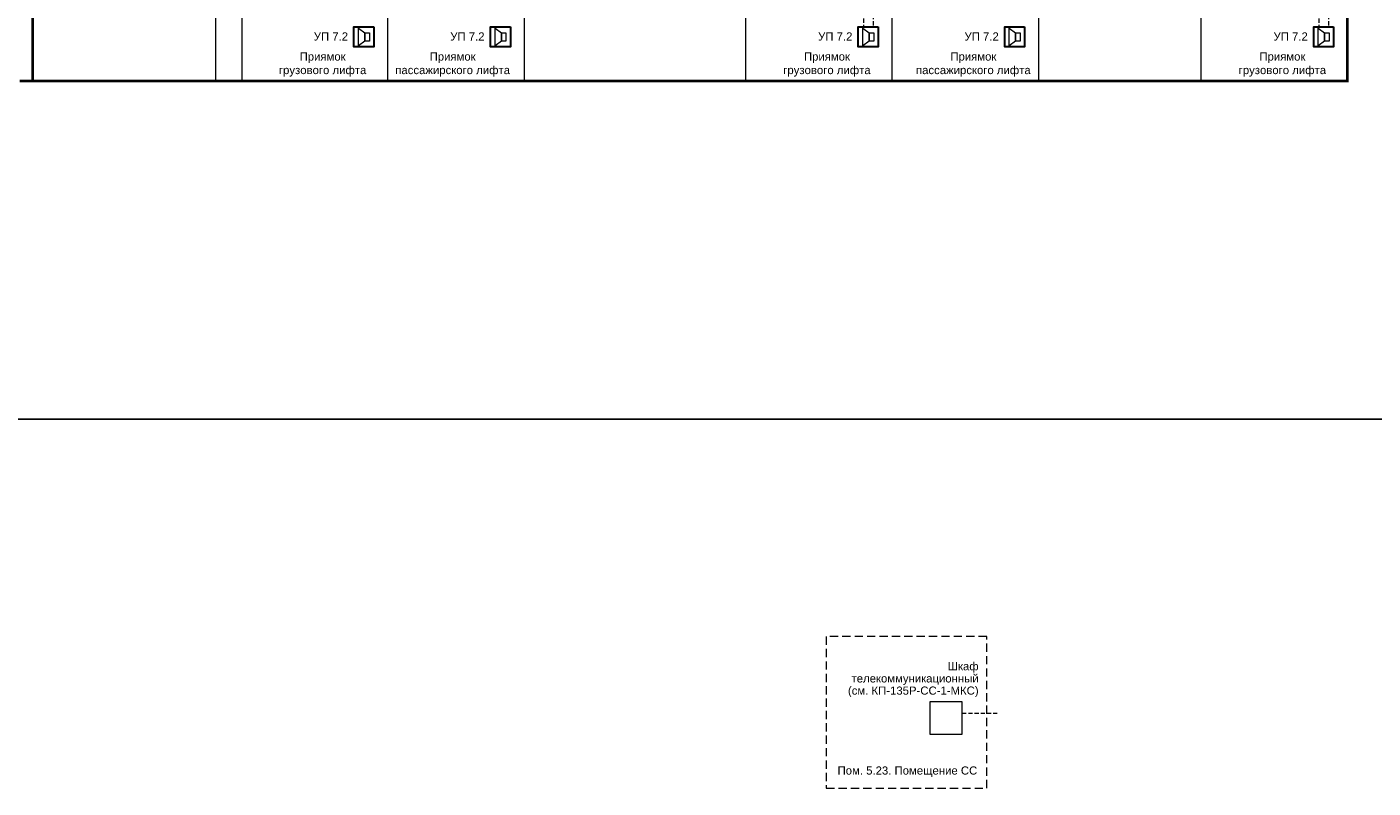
# Model space of a CAD drawing. Header units: millimetres. Extents: x 0 to 2625, y -889 to 841.
# Tile 20 of 24: x 1874 to 2288, y -791 to -556. Entities that reach past the tile are written whole.
import ezdxf

# ---------------------------------------------------------------- set-up
doc = ezdxf.new("R2010")
doc.units = ezdxf.units.MM
doc.linetypes.add('штриховая', pattern=[19.05, 12.7, -6.35])
doc.layers.get('0').update_dxf_attribs({"lineweight": 15})
doc.layers.add('UNPLOTTED', color=2, linetype='Continuous', plot=False)
doc.styles.add('CP.Text', font='arial.ttf')

# ---------------------------------------------------------------- blocks, each defined once
blk = doc.blocks.new('*U1')
at = {"color": 0}
blk.add_lwpolyline([(0, 584), (0, 0), (-816, 0), (-816, 584)], close=True, dxfattribs=at)

msp = doc.modelspace()

# ---------------------------------------------------------------- linework, layer by layer
at = {"color": 4, "linetype": 'штриховая', "ltscale": 0.1}
for p, q in [((2134.04, -541.26), (2134.04, -556.33)), ((2274.15, -541.26), (2274.15, -556.33)), ((2131.04, -544.26), (2131.04, -556.33)), ((2271.15, -544.26), (2271.15, -556.33))]:
    msp.add_line(p, q, dxfattribs=at)
at = {"color": 251, "linetype": 'ByBlock', "lineweight": 5, "ltscale": 3, "true_color": 0x636466}
msp.add_line((1871.47, -573), (2026.65, -573), dxfattribs=at)
at = {"color": 251, "linetype": 'ByBlock', "lineweight": 30, "ltscale": 3, "true_color": 0x636466}
msp.add_line((2026.65, -573), (2279.94, -573), dxfattribs=at)
at = {"color": 6, "linetype": 'штриховая', "ltscale": 0.1}
msp.add_line((2161.43, -767.5), (2172.71, -767.5), dxfattribs=at)
at = {"color": 251, "linetype": 'ByBlock', "lineweight": 30, "ltscale": 3, "true_color": 0x636466, "const_width": 0.8}
msp.add_lwpolyline([(1871.47, -573), (2279.94, -573), (2279.94, -153.26), (1875.47, -153.26), (1875.47, -573), (1931.65, -573)], dxfattribs=at)
at = {"color": 251, "linetype": 'ByBlock', "lineweight": 5, "ltscale": 3, "true_color": 0x636466}
for points in [[(2094.79, -152.5), (2094.79, -573)], [(2139.82, -152.5), (2139.82, -573)], [(2184.86, -152.5), (2184.86, -573)], [(2234.9, -152.5), (2234.9, -573)], [(1931.65, -153.26), (1931.65, -573)], [(1939.83, -153.26), (1939.83, -573)], [(1984.65, -153.26), (1984.65, -573)], [(2026.65, -153.26), (2026.65, -573)], [(2026.65, -153.26), (2026.65, -573)], [(2026.65, -153.26), (2026.65, -573)]]:
    msp.add_lwpolyline(points, dxfattribs=at)
at = {"lineweight": 30}
for points in [[(1980.43, -556.33), (1980.43, -562.51), (1974.29, -562.51), (1974.29, -556.33)], [(2022.43, -556.33), (2022.43, -562.51), (2016.29, -562.51), (2016.29, -556.33)], [(2135.6, -556.33), (2135.6, -562.51), (2129.47, -562.51), (2129.47, -556.33)], [(2180.64, -556.33), (2180.64, -562.51), (2174.5, -562.51), (2174.5, -556.33)], [(2275.72, -556.33), (2275.72, -562.51), (2269.58, -562.51), (2269.58, -556.33)]]:
    msp.add_lwpolyline(points, close=True, dxfattribs=at)
at = {"lineweight": 18}
for points in [[(1974.29, -562.51), (1974.29, -556.33), (1980.43, -556.33), (1980.43, -562.51)], [(1975.69, -562.17), (1975.69, -556.67), (1977.64, -558.19), (1977.64, -560.69)], [(1979.03, -558.19), (1979.03, -560.69), (1977.64, -560.69), (1977.64, -558.19)], [(2016.29, -562.51), (2016.29, -556.33), (2022.43, -556.33), (2022.43, -562.51)], [(2017.69, -562.17), (2017.69, -556.67), (2019.64, -558.19), (2019.64, -560.69)], [(2021.03, -558.19), (2021.03, -560.69), (2019.64, -560.69), (2019.64, -558.19)], [(2129.47, -562.51), (2129.47, -556.33), (2135.6, -556.33), (2135.6, -562.51)], [(2130.86, -562.17), (2130.86, -556.67), (2132.81, -558.19), (2132.81, -560.69)], [(2134.21, -558.19), (2134.21, -560.69), (2132.81, -560.69), (2132.81, -558.19)], [(2174.5, -562.51), (2174.5, -556.33), (2180.64, -556.33), (2180.64, -562.51)], [(2175.9, -562.17), (2175.9, -556.67), (2177.84, -558.19), (2177.84, -560.69)], [(2179.24, -558.19), (2179.24, -560.69), (2177.84, -560.69), (2177.84, -558.19)], [(2269.58, -562.51), (2269.58, -556.33), (2275.72, -556.33), (2275.72, -562.51)], [(2270.98, -562.17), (2270.98, -556.67), (2272.93, -558.19), (2272.93, -560.69)], [(2274.32, -558.19), (2274.32, -560.69), (2272.93, -560.69), (2272.93, -558.19)]]:
    msp.add_lwpolyline(points, close=True, dxfattribs=at)
at = {"linetype": 'штриховая', "ltscale": 0.2}
msp.add_lwpolyline([(2168.99, -743.95), (2119.57, -743.95), (2119.57, -790.56), (2168.99, -790.56)], close=True, dxfattribs=at)
at = {"color": 6}
msp.add_lwpolyline([(2151.43, -774), (2161.43, -774), (2161.43, -764), (2151.43, -764)], close=True, dxfattribs=at)

# ---------------------------------------------------------------- block references
at = {"layer": 'UNPLOTTED'}
msp.add_blockref('*U1', (2624.66, -677.08), dxfattribs=at)

# ---------------------------------------------------------------- texts
at = {"char_height": 2.5, "line_spacing_factor": 0.9, "style": 'CP.Text'}
for s, insert, width, attachment_point in [('УП 7.2', (1967.2, -559.28), 18, 5), ('УП 7.2', (2009.2, -559.28), 18, 5), ('УП 7.2', (2122.37, -559.28), 18, 5), ('УП 7.2', (2167.41, -559.28), 18, 5), ('УП 7.2', (2262.49, -559.28), 18, 5), ('\\pxt12;Шкаф телекоммуникационный\\P  (см. КП-135Р-СС-1-МКС)', (2166.49, -757.19), 45.7962, 6), ('Пом. 5.23. Помещение СС ', (2123.09, -785.52), 49.425, 4)]:
    msp.add_mtext(s, dxfattribs=dict(at, insert=insert, width=width, attachment_point=attachment_point))
at = {"char_height": 2.5, "width": 40, "attachment_point": 5, "style": 'CP.Text'}
for s, insert in [('Приямок\\Pгрузового лифта', (1964.65, -567.9)), ('Приямок\\Pпассажирского лифта', (2004.65, -567.9)), ('Приямок\\Pгрузового лифта', (2119.82, -567.9)), ('Приямок\\Pпассажирского лифта', (2164.86, -567.9)), ('Приямок\\Pгрузового лифта', (2259.94, -567.9))]:
    msp.add_mtext(s, dxfattribs=dict(at, insert=insert))

doc.saveas('drawing.dxf')
